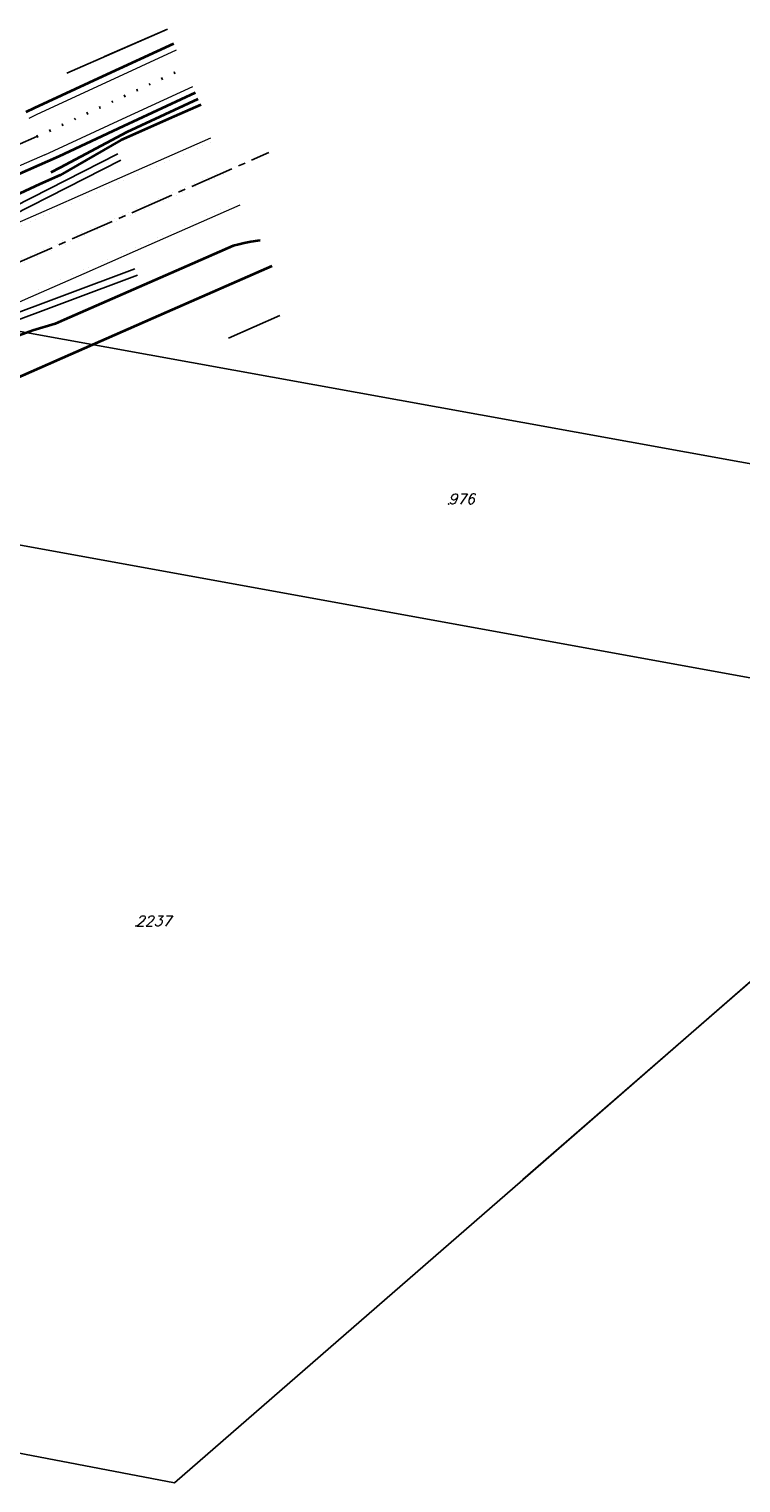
# Model space of a CAD drawing. Header units: metres. Extents: x 104634 to 105300, y 501387 to 501886.
# Tile 5 of 16: x 104957 to 105019, y 501445 to 501572. Entities that reach past the tile are written whole.
import ezdxf

# ---------------------------------------------------------------- set-up
doc = ezdxf.new("R2010")
doc.units = ezdxf.units.M
doc.header["$LTSCALE"] = 0.2
for name, pattern in [('11strp', [2, 1, -1]), ('30270strp', [3, 0.3, -2.7]), ('CENTER', [28.575, 19.05, -3.175, 3.175, -3.175])]:
    doc.linetypes.add(name, pattern=pattern)
for name, color, linetype in [('_ontwerp fietstunnel', 231, 'Continuous'), ('G01_D', 252, 'Continuous'), ('G04_D', 252, 'Continuous'), ('HARTLIJN', 251, 'CENTER'), ('Q06_T', 252, 'BESCH'), ('STAAL18', 251, 'Continuous'), ('Z01', 252, 'Continuous')]:
    doc.layers.add(name, color=color, linetype=linetype)
for name, color, linetype, lineweight in [('gw-nw-kruinlijn', 251, 'Continuous', 35), ('mk-nw-11streep 0.10', 251, '11strp', 35), ('mk-nw-30270streep 0.10', 251, '30270strp', 35), ('mk-nw-streep 0.15', 251, 'Continuous', 35), ('vh-nw-randverharding', 251, 'Continuous', 20)]:
    doc.layers.add(name, color=color, linetype=linetype, lineweight=lineweight)
doc.layers.add('Hulpmaten', color=251, linetype='Continuous', plot=False)
doc.styles.add('ISO', font='ISO.shx')
doc.styles.add('ITALIC', font='italic')
doc.linetypes.add('BESCH', pattern='A,2,[7,TOPOCAD.SHX,S=0.2,R=0,X=0,Y=0],2', length=4)

# ---------------------------------------------------------------- blocks, each defined once
blk = doc.blocks.new('ontwerp fietstunnel')
at = {"layer": 'gw-nw-kruinlijn', "flags": 128}
for points in [[(104956.57, 501564.87), (104957.29, 501565.2), (104963.27, 501567.97), (104969.48, 501570.84)], [(104951.28, 501557.41), (104959.46, 501560.99), (104965.12, 501563.65), (104971.37, 501566.54)], [(104958.76, 501559.58), (104959.54, 501560), (104965.39, 501563.11), (104971.61, 501565.99)]]:
    blk.add_lwpolyline(points, dxfattribs=at)
at = {"layer": 'gw-nw-kruinlijn', "ltscale": 5, "flags": 128}
for points in [[(104971.84, 501565.46), (104969.52, 501564.44), (104964.85, 501562.39), (104959.53, 501559.32), (104957.76, 501558.54), (104956.01, 501557.73), (104947.5, 501553.74), (104946.93, 501553.45), (104944.53, 501552.25), (104941.87, 501551.08)], [(104977.04, 501553.62), (104976.8, 501553.58), (104976.22, 501553.49), (104975.64, 501553.39), (104975.15, 501553.27), (104974.66, 501553.13), (104974.2, 501552.95), (104971.08, 501551.58), (104966.41, 501549.53), (104959.88, 501546.66), (104959.09, 501546.31), (104957.15, 501545.75), (104948.36, 501542.53), (104947.76, 501542.31), (104945.38, 501541.3), (104942.59, 501540.1)], [(104978.04, 501551.36), (104968.88, 501547.34), (104959.72, 501543.32), (104958.47, 501542.77), (104955.56, 501541.49), (104951.64, 501540.95), (104948.67, 501540.53), (104945.69, 501540.08), (104942.45, 501538.63)]]:
    blk.add_lwpolyline(points, dxfattribs=at)
at = {"layer": 'HARTLIJN'}
for p, q in [((104957.51, 501562.71), (104923.7, 501547.87)), ((104903.03, 501528.46), (104977.79, 501561.3))]:
    blk.add_line(p, q, dxfattribs=at)
at = {"layer": 'Hulpmaten', "color": 251}
blk.add_lwpolyline([(104960.13, 501568.23), (104968.93, 501572.1)], dxfattribs=at)
at = {"layer": 'Hulpmaten', "color": 251, "flags": 128}
for points in [[(104963.43, 501569.69), (104968.93, 501572.1)], [(104974.25, 501545.06), (104978.76, 501547.04)]]:
    blk.add_lwpolyline(points, dxfattribs=at)
at = {"layer": 'mk-nw-11streep 0.10', "ltscale": 2, "const_width": 0.001, "flags": 128}
for points in [[(104901.87, 501531.09), (104906.5, 501533.13), (104908.72, 501534.1), (104917.7, 501538.05), (104917.87, 501538.12), (104927.03, 501542.14), (104936.19, 501546.17), (104936.77, 501546.42), (104945.34, 501550.19), (104947.97, 501551.34), (104954.5, 501554.21), (104959.17, 501556.26), (104963.65, 501558.23), (104972.81, 501562.25), (104973.18, 501562.42)], [(104904.19, 501525.83), (104908.81, 501527.86), (104911.03, 501528.84), (104920.01, 501532.78), (104920.19, 501532.86), (104929.34, 501536.88), (104938.5, 501540.9), (104939.08, 501541.16), (104947.65, 501544.92), (104950.28, 501546.08), (104956.81, 501548.94), (104961.48, 501551), (104965.97, 501552.97), (104975.12, 501556.99), (104975.5, 501557.12)]]:
    blk.add_lwpolyline(points, dxfattribs=at)
at = {"layer": 'mk-nw-30270streep 0.10', "ltscale": 2, "flags": 128}
blk.add_lwpolyline([(104957.51, 501562.71), (104958.28, 501563.06), (104964.26, 501565.83), (104970.42, 501568.69)], dxfattribs=at)
at = {"layer": 'mk-nw-streep 0.15', "const_width": 0.001, "flags": 128}
for points in [[(104973.89, 501559.78), (104964.74, 501555.76), (104960.25, 501553.79), (104955.58, 501551.74), (104949.05, 501548.87), (104946.43, 501547.72), (104937.85, 501543.95), (104937.27, 501543.69), (104928.12, 501539.67), (104918.96, 501535.65), (104918.79, 501535.57), (104909.8, 501531.63), (104907.59, 501530.66), (104902.96, 501528.62)], [(104903.1, 501528.3), (104907.73, 501530.33), (104909.95, 501531.31), (104918.93, 501535.25), (104919.1, 501535.33), (104928.26, 501539.35), (104937.41, 501543.37), (104938, 501543.63), (104946.57, 501547.4), (104949.19, 501548.55), (104955.72, 501551.42), (104960.39, 501553.47), (104964.88, 501555.44), (104974.04, 501559.46)]]:
    blk.add_lwpolyline(points, dxfattribs=at)
at = {"layer": 'STAAL18'}
for p, q in [((104950.35, 501553.94), (104964.58, 501561.18)), ((104951.12, 501545.54), (104966.07, 501551.13)), ((104951.33, 501544.98), (104966.3, 501550.57))]:
    blk.add_line(p, q, dxfattribs=at)
at = {"layer": 'STAAL18', "flags": 128}
blk.add_lwpolyline([(104942.57, 501549.87), (104950.61, 501553.4), (104964.85, 501560.64)], dxfattribs=at)
at = {"layer": 'vh-nw-randverharding'}
blk.add_line((104958.2, 501561.11), (104924.41, 501546.26), dxfattribs=at)
at = {"layer": 'vh-nw-randverharding', "flags": 128}
for points in [[(104956.82, 501564.32), (104957.54, 501564.65), (104963.52, 501567.42), (104969.72, 501570.29)], [(104958.2, 501561.11), (104959.01, 501561.48), (104964.99, 501564.25), (104971.13, 501567.09)], [(104972.68, 501562.55), (104963.52, 501558.53), (104959.04, 501556.56), (104954.37, 501554.51), (104947.84, 501551.64), (104945.31, 501550.53), (104944.07, 501550.53)], [(104975.25, 501556.69), (104966.1, 501552.67), (104961.61, 501550.7), (104956.94, 501548.65), (104950.41, 501545.78), (104947.79, 501544.63), (104945.75, 501543.73), (104944.64, 501542.7)]]:
    blk.add_lwpolyline(points, dxfattribs=at)
blk = doc.blocks.new('PERC', base_point=(50, 15))
at = {"color": 0}
blk.add_point((50, 15), dxfattribs=at)
at = {"color": 0, "style": 'ISO'}
blk.add_attdef('PERC', (50.6, 15), '', height=0.9, dxfattribs=at)

msp = doc.modelspace()

# ---------------------------------------------------------------- linework, layer by layer
at = {"layer": 'G01_D', "linetype": 'Continuous'}
for points in [[(104916.425, 501552.822), (105000, 501537.686)], [(105000, 501537.686), (105061.59, 501526.532)], [(104941.46, 501529.621), (105000, 501518.976)], [(105000, 501518.976), (105057.998, 501508.43)]]:
    msp.add_lwpolyline(points, dxfattribs=at)
at = {"layer": 'G04_D', "linetype": 'Continuous'}
for points in [[(105023.984, 501492.36), (105000, 501471.478)], [(105000, 501471.478), (104969.544, 501444.962)], [(104943.269, 501449.989), (104969.544, 501444.962)]]:
    msp.add_lwpolyline(points, dxfattribs=at)
at = {"layer": 'Q06_T', "linetype": 'BESCH'}
msp.add_lwpolyline([(105047.061, 501484.572), (105026.513, 501494.562), (105000, 501471.507)], dxfattribs=at)

# ---------------------------------------------------------------- block references
at = {"layer": '_ontwerp fietstunnel'}
msp.add_blockref('ontwerp fietstunnel', (0, 0), dxfattribs=at)
at = {"layer": 'Z01', "linetype": 'Continuous'}
ref = msp.add_blockref('PERC', (104993.496, 501530.56), dxfattribs=at)
ref.add_attrib('PERC', '976', (104993.496, 501530.56), dxfattribs={"color": 0, "height": 0.9, "style": 'ITALIC'})
ref = msp.add_blockref('PERC', (104966.17, 501493.661), dxfattribs=at)
ref.add_attrib('PERC', '2237', (104966.17, 501493.661), dxfattribs={"color": 0, "height": 0.9, "style": 'ITALIC'})

doc.saveas('drawing.dxf')
